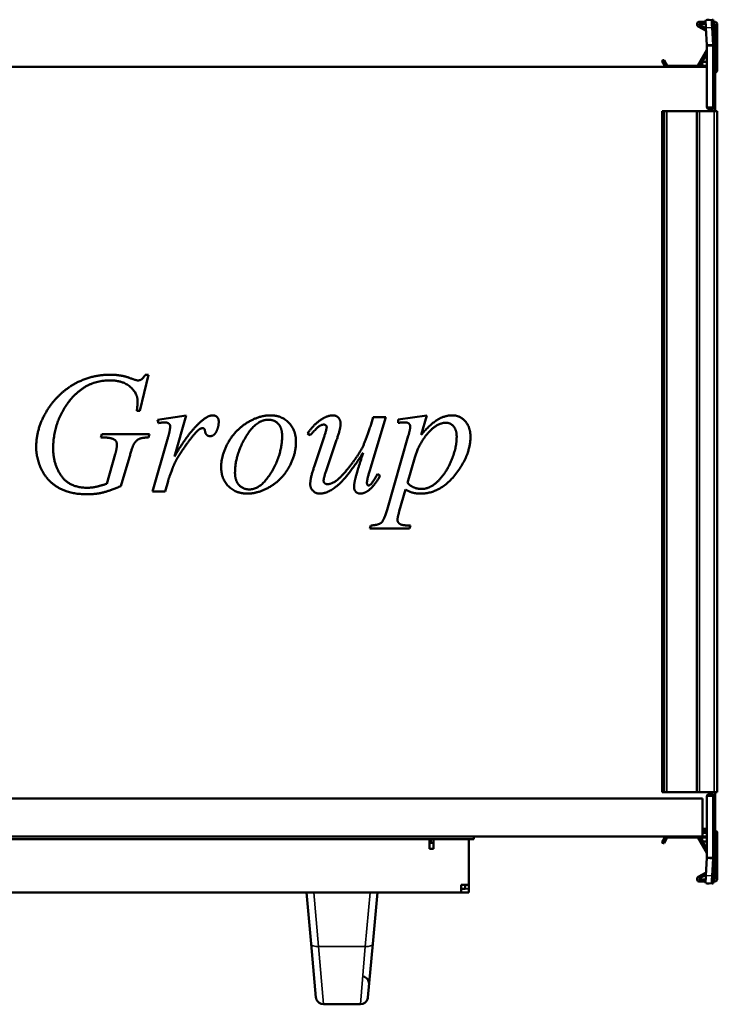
# Model space of a CAD drawing. Header units: millimetres. Extents: x 348 to 912, y 252 to 639.
# Tile 2 of 2: x 638 to 912, y 252 to 639. Entities that reach past the tile are written whole.
import ezdxf

# ---------------------------------------------------------------- set-up
doc = ezdxf.new("R2010")
doc.units = ezdxf.units.MM
doc.header["$LTSCALE"] = 3
doc.layers.add('Widoczne (ISO)', color=7, linetype='Continuous', lineweight=50)
doc.layers.add('Widoczne wąskie (ISO)', color=7, linetype='Continuous', lineweight=35)

msp = doc.modelspace()

# ---------------------------------------------------------------- linework, layer by layer
at = {"layer": 'Widoczne (ISO)'}
for p, q in [((904.8, 636.6), (907.85, 634.83)), ((907.79, 635.79), (905.2, 637.29)), ((907.7, 638.46), (905.3, 638.46)), ((905.3, 637.66), (907.7, 637.66)), ((910.26, 639.23), (907.77, 639.08)), ((907.77, 636.08), (908.2, 629.17)), ((908.2, 639.16), (909.08, 639.16)), ((910.26, 639.23), (910.69, 639.25)), ((910.69, 629.32), (910.26, 636.23)), ((910.7, 639.16), (910.7, 629.09)), ((911.1, 638.46), (910.7, 638.46)), ((911.2, 637.66), (910.7, 637.66)), ((911.5, 637.66), (911.2, 637.66)), ((911.5, 637.66), (911.5, 625.66)), ((912.3, 619.46), (912.3, 637.26)), ((908.2, 629.17), (909.3, 629.24)), ((909.3, 629.09), (908.2, 629.09)), ((908.2, 629.09), (908.2, 604.87)), ((909.3, 629.24), (910.69, 629.32)), ((910.7, 629.09), (909.3, 629.09)), ((910.7, 604.86), (910.7, 629.09)), ((908.17, 627.32), (904.62, 621.16)), ((905.31, 620.76), (908.2, 625.77)), ((910.78, 624.93), (910.7, 625.15)), ((911.5, 625.16), (911.2, 625.16)), ((911.5, 625.66), (911.5, 625.16)), ((911.5, 625.16), (911.5, 622.1)), ((908.2, 620.76), (351.8, 620.76)), ((890.63, 622.89), (891.86, 620.76)), ((891.05, 623.36), (890.7, 623.16)), ((892.55, 621.16), (891.32, 623.29)), ((904.44, 621.06), (892.72, 621.06)), ((908.2, 622.66), (907.1, 622.66)), ((907.1, 621.06), (908.2, 621.06)), ((910.79, 621.06), (910.79, 621.06)), ((911.5, 620.76), (911.43, 620.76)), ((911.5, 622.1), (911.44, 622.08)), ((911.44, 622.05), (911.44, 622.05)), ((911.5, 620.86), (911.5, 620.76)), ((911.5, 617.76), (911.5, 620.76)), ((911.44, 617.66), (911.44, 604.86)), ((911.5, 617.76), (911.5, 604.66)), ((910.7, 604.86), (910.7, 604.16)), ((911.2, 604.66), (910.7, 604.66)), ((911.5, 604.66), (911.2, 604.66)), ((911.5, 604.66), (911.5, 604.16)), ((890.6, 603.26), (890.7, 603.26)), ((890.6, 335.26), (890.6, 603.26)), ((891.05, 603.26), (890.7, 603.26)), ((891.05, 603.26), (891.32, 603.26)), ((892.26, 603.26), (891.32, 603.26)), ((892.44, 603.26), (892.26, 603.26)), ((904.3, 603.26), (892.44, 603.26)), ((904.3, 603.26), (905.3, 603.26)), ((904.3, 335.26), (904.3, 603.26)), ((911.1, 603.26), (905.3, 603.26)), ((908.9, 604.17), (909, 604.17)), ((909, 604.16), (909, 604.17)), ((909, 604.16), (909, 603.26)), ((909, 604.16), (910.7, 604.16)), ((911.1, 603.26), (912.3, 603.26)), ((911.5, 604.16), (911.2, 604.16)), ((911.5, 603.26), (911.5, 604.16)), ((912.3, 335.26), (912.3, 603.26)), ((688.33, 499.54), (684.98, 485.35)), ((687.11, 499.54), (688.33, 499.54)), ((684.98, 485.35), (683.77, 485.35)), ((691.86, 481.71), (703.22, 483.54)), ((692.3, 480.49), (691.86, 481.71)), ((703.22, 483.54), (698.58, 467.4)), ((781.78, 482.77), (775.72, 462.7)), ((775.97, 480.01), (776.75, 482.77)), ((776.75, 482.77), (781.78, 482.77)), ((786.64, 481.85), (797.96, 483.54)), ((786.64, 480.57), (786.64, 481.85)), ((797.96, 483.54), (795.75, 475.9)), ((669.65, 474.83), (670.02, 476.12)), ((670.57, 474.83), (669.65, 474.83)), ((670.02, 476.12), (688.69, 476.12)), ((688.69, 476.12), (688.36, 474.83)), ((689.91, 453.51), (695.83, 474.13)), ((752, 475.71), (750.97, 476.45)), ((753.81, 464.1), (757.26, 474.35)), ((762.44, 473.88), (758.81, 463.29)), ((782.26, 446.41), (790.64, 475.49)), ((671.97, 456.63), (675.24, 468.21)), ((680.83, 467.07), (677.52, 455.71)), ((793.18, 466.93), (790.35, 457)), ((696.05, 457.7), (694.98, 453.51)), ((778.55, 460.49), (779.54, 459.72)), ((694.98, 453.51), (689.91, 453.51)), ((789.58, 454.35), (787.11, 445.79)), ((775.5, 438.99), (775.83, 440.2)), ((791.12, 438.99), (775.5, 438.99)), ((791.45, 440.2), (791.12, 438.99)), ((890.7, 335.26), (890.6, 335.26)), ((890.7, 335.26), (891.05, 335.26)), ((891.32, 335.26), (891.05, 335.26)), ((891.32, 335.26), (892.26, 335.26)), ((892.26, 335.26), (892.44, 335.26)), ((892.44, 335.26), (904.3, 335.26)), ((905.3, 335.26), (904.3, 335.26)), ((905.3, 335.26), (911.1, 335.26)), ((908.2, 333.65), (908.2, 309.44)), ((909, 334.35), (908.9, 334.35)), ((909, 335.26), (909, 334.36)), ((909, 334.35), (909, 334.36)), ((910.7, 334.36), (909, 334.36)), ((910.7, 334.36), (910.7, 333.66)), ((910.7, 333.86), (911.2, 333.86)), ((910.7, 309.44), (910.7, 333.66)), ((912.3, 335.26), (911.1, 335.26)), ((911.5, 334.36), (911.2, 334.36)), ((911.5, 333.86), (911.2, 333.86)), ((911.44, 333.66), (911.44, 320.86)), ((911.5, 334.36), (911.5, 335.26)), ((911.5, 334.36), (911.5, 333.86)), ((911.5, 333.86), (911.5, 320.76)), ((353.5, 332.76), (906.5, 332.76)), ((906.5, 332.76), (906.5, 320.76)), ((906.5, 317.76), (353.5, 317.76)), ((816.5, 316.76), (816.5, 317.76)), ((890.63, 315.63), (891.86, 317.76)), ((905.31, 317.76), (908.2, 312.76)), ((908.2, 320.76), (906.5, 320.76)), ((906.5, 320.76), (906.5, 317.76)), ((906.5, 320.06), (908.2, 320.06)), ((906.5, 319.26), (908.2, 319.26)), ((908.2, 317.76), (906.5, 317.76)), ((910.78, 319.26), (910.78, 319.26)), ((911.43, 319.26), (911.5, 319.26)), ((911.5, 317.76), (911.43, 317.76)), ((911.5, 320.76), (911.44, 320.76)), ((911.5, 317.76), (911.5, 319.26)), ((911.5, 317.66), (911.5, 317.76)), ((912.3, 319.06), (912.3, 301.26)), ((816.5, 316.76), (392.5, 316.76)), ((799, 316.76), (799, 313.76)), ((799.5, 315.26), (799.5, 316.76)), ((799.5, 315.26), (800.5, 315.26)), ((800.5, 316.76), (800.5, 313.01)), ((814.5, 298.76), (814.5, 316.76)), ((891.05, 315.16), (890.7, 315.36)), ((892.55, 317.36), (891.32, 315.23)), ((904.44, 317.46), (892.72, 317.46)), ((908.17, 311.2), (904.62, 317.36)), ((907.1, 317.46), (908.2, 317.46)), ((908.2, 315.86), (907.1, 315.86)), ((911.44, 316.47), (911.44, 316.47)), ((911.44, 316.44), (911.5, 316.42)), ((911.5, 316.42), (911.5, 313.36)), ((799, 313.01), (799, 313.76)), ((800.5, 313.01), (799, 313.01)), ((910.78, 313.59), (910.7, 313.37)), ((911.5, 313.36), (911.2, 313.36)), ((911.5, 313.36), (911.5, 312.86)), ((911.5, 312.86), (911.5, 300.86)), ((908.2, 309.35), (907.77, 302.44)), ((908.2, 309.44), (909.3, 309.44)), ((909.3, 309.29), (908.2, 309.35)), ((909.3, 309.44), (910.7, 309.44)), ((910.69, 309.2), (909.3, 309.29)), ((910.26, 302.29), (910.69, 309.2)), ((910.7, 309.44), (910.7, 299.36)), ((904.8, 301.93), (907.85, 303.69)), ((907.79, 302.73), (905.2, 301.23)), ((811.5, 298.76), (811.5, 295.76)), ((811.5, 298.76), (814.5, 298.76)), ((813, 297.26), (813, 298.76)), ((814.5, 295.76), (814.5, 298.76)), ((905.3, 300.86), (907.7, 300.86)), ((907.7, 300.06), (905.3, 300.06)), ((910.26, 299.29), (907.77, 299.44)), ((909.08, 299.36), (908.2, 299.36)), ((910.69, 299.27), (910.26, 299.29)), ((910.7, 300.86), (911.2, 300.86)), ((911.1, 300.06), (910.7, 300.06)), ((911.5, 300.86), (911.2, 300.86)), ((811.5, 295.76), (397.5, 295.76)), ((750.5, 295.76), (752.34, 275.55)), ((776.66, 275.55), (778.5, 295.76)), ((811.5, 297.26), (813, 297.26)), ((811.5, 295.76), (814.5, 295.76)), ((754.25, 254.49), (752.34, 275.55)), ((776.66, 275.55), (774.75, 254.49)), ((757.24, 251.76), (771.76, 251.76))]:
    msp.add_line(p, q, dxfattribs=at)
for centre, radius, start, end in [((905.3, 637.46), 1, 90, 240), ((905.3, 637.46), 0.2, 90, 240), ((911.1, 637.26), 1.2, 0, 90), ((908, 627.42), 0.2, 330, 0), ((911.2, 625.66), 0.5, 180, 270), ((899.5, 620.82), 12, 5.8625, 20), ((890.8, 622.99), 0.2, 120, 210), ((891.15, 623.19), 0.2, 30, 120), ((892.72, 621.26), 0.2, 210, 270), ((904.44, 621.26), 0.2, 270, 330), ((907.1, 621.86), 0.8, 90, 270), ((911.3, 620.86), 0.2, 0, 51.1445), ((911.3, 619.46), 1, 281.537, 0), ((908.9, 604.87), 0.7, 180, 180.8185), ((911.2, 604.66), 0.5, 180, 270), ((908.9, 333.65), 0.7, 179.1815, 180), ((911.2, 333.86), 0.5, 90, 180), ((911.3, 319.06), 1, 0, 82.1312), ((890.8, 315.53), 0.2, 150, 240), ((891.15, 315.33), 0.2, 240, 330), ((892.72, 317.26), 0.2, 90, 150), ((904.44, 317.26), 0.2, 30, 90), ((907.1, 316.66), 0.8, 90, 270), ((899.5, 317.7), 12, 340, 354.1375), ((911.3, 317.66), 0.2, 308.8292, 0), ((908, 311.1), 0.2, 0, 30), ((911.2, 312.86), 0.5, 90, 180), ((905.3, 301.06), 1, 120, 270), ((905.3, 301.06), 0.2, 120, 270), ((911.1, 301.26), 1.2, 270, 0), ((757.24, 254.76), 3, 185.1944, 199.4712), ((757.24, 254.76), 3, 199.4712, 270), ((771.76, 254.76), 3, 270, 340.5288), ((771.76, 254.76), 3, 340.5288, 354.8056)]:
    msp.add_arc(centre, radius, start, end, dxfattribs=at)
for centre, major_axis, start_param, end_param in [((907.96, 636.09), (-0.19, 2.99), 0, 1.56889), ((910.45, 636.24), (-0.19, 2.99), 6.281279, 7.852075), ((907.96, 302.44), (-0.19, -2.99), 4.714295, 6.283185), ((910.45, 302.28), (-0.19, -2.99), 4.714295, 6.285092)]:
    msp.add_ellipse(centre, major_axis=major_axis, ratio=0.061628, start_param=start_param, end_param=end_param, dxfattribs=at)
for points, knots in [([(908.2, 639.11), (908.2, 639.11), (908.2, 639.11), (908.2, 639.11), (908.2, 639.12), (908.2, 639.12), (908.2, 639.12), (908.2, 639.13), (908.2, 639.13), (908.2, 639.13), (908.2, 639.14), (908.2, 639.14), (908.2, 639.14), (908.2, 639.14), (908.2, 639.15), (908.2, 639.15), (908.2, 639.15), (908.2, 639.16), (908.2, 639.16)], [0.002049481, 0.002049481, 0.002049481, 0.002049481, 0.00300249, 0.00300249, 0.00300249, 0.004503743, 0.004503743, 0.004503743, 0.006004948, 0.006004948, 0.006004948, 0.007506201, 0.007506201, 0.007506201, 0.009007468, 0.009007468, 0.009007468, 0.010508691, 0.010508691, 0.010508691, 0.010508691]), ([(910.7, 639.16), (910.7, 639.18), (910.7, 639.19), (910.7, 639.22), (910.69, 639.23), (910.69, 639.25)], [0, 0, 0, 0, 0.01249515, 0.01249515, 0.0249903, 0.0249903, 0.0249903, 0.0249903]), ([(908.2, 629.09), (908.2, 629.09), (908.2, 629.09), (908.2, 629.1), (908.2, 629.1), (908.2, 629.11), (908.2, 629.11), (908.2, 629.11), (908.2, 629.12), (908.2, 629.12), (908.2, 629.13), (908.2, 629.13), (908.2, 629.13), (908.2, 629.14), (908.2, 629.14), (908.2, 629.14), (908.2, 629.15), (908.2, 629.15), (908.2, 629.16), (908.2, 629.16), (908.2, 629.16), (908.2, 629.17)], [0, 0, 0, 0, 0.00150122, 0.00150122, 0.00150122, 0.00300249, 0.00300249, 0.00300249, 0.00450374, 0.00450374, 0.00450374, 0.00600495, 0.00600495, 0.00600495, 0.0075062, 0.0075062, 0.0075062, 0.00900747, 0.00900747, 0.00900747, 0.01050869, 0.01050869, 0.01050869, 0.01050869]), ([(910.69, 629.32), (910.69, 629.28), (910.7, 629.24), (910.7, 629.17), (910.7, 629.13), (910.7, 629.09)], [0, 0, 0, 0, 0.01249515, 0.01249515, 0.0249903, 0.0249903, 0.0249903, 0.0249903]), ([(911.44, 618.32), (911.43, 618.78), (911.43, 619.23), (911.43, 620.13), (911.43, 620.55), (911.43, 621.26), (911.43, 621.54), (911.43, 621.92), (911.43, 622.03), (911.44, 622.05)], [0.0000002, 0.0000002, 0.0000002, 0.0000002, 0.138614, 0.138614, 0.2902546, 0.2902546, 0.4411619, 0.4411619, 0.5810662, 0.5810662, 0.5810662, 0.5810662]), ([(911.44, 622.05), (911.44, 622.05), (911.44, 622.05), (911.44, 622.05), (911.44, 622.05), (911.44, 622.05)], [-0.01558465, -0.01558465, -0.01558465, -0.01558465, -0.00779233, -0.00779233, 0, 0, 0, 0]), ([(911.44, 618.16), (911.44, 618.19), (911.44, 618.21), (911.44, 618.26), (911.44, 618.29), (911.44, 618.32)], [0.00000127, 0.00000127, 0.00000127, 0.00000127, 0.0077936, 0.0077936, 0.01558592, 0.01558592, 0.01558592, 0.01558592]), ([(911.44, 618.16), (911.44, 618.08), (911.44, 617.99), (911.44, 617.83), (911.44, 617.74), (911.44, 617.66)], [0.00000127, 0.00000127, 0.00000127, 0.00000127, 0.02497637, 0.02497637, 0.04995171, 0.04995171, 0.04995171, 0.04995171]), ([(908.2, 604.86), (908.2, 604.84), (908.2, 604.81), (908.21, 604.74), (908.22, 604.7), (908.26, 604.57), (908.3, 604.5), (908.42, 604.34), (908.52, 604.28), (908.65, 604.21), (908.7, 604.2), (908.77, 604.18), (908.79, 604.18), (908.83, 604.17), (908.84, 604.17), (908.87, 604.17), (908.88, 604.17), (908.9, 604.17)], [0.902894, 0.902894, 0.902894, 0.902894, 0.9101665, 0.9101665, 0.9233252, 0.9233252, 0.9496425, 0.9496425, 0.9912814, 0.9912814, 1.0121009, 1.0121009, 1.0225106, 1.0225106, 1.0277154, 1.0277154, 1.0329203, 1.0329203, 1.0329203, 1.0329203]), ([(908.9, 334.35), (908.88, 334.35), (908.87, 334.35), (908.84, 334.35), (908.83, 334.35), (908.79, 334.34), (908.77, 334.34), (908.7, 334.32), (908.65, 334.31), (908.52, 334.24), (908.42, 334.18), (908.3, 334.02), (908.26, 333.95), (908.22, 333.82), (908.21, 333.78), (908.2, 333.71), (908.2, 333.69), (908.2, 333.66)], [0.5164602, 0.5164602, 0.5164602, 0.5164602, 0.521665, 0.521665, 0.5268699, 0.5268699, 0.5372796, 0.5372796, 0.558099, 0.558099, 0.5997379, 0.5997379, 0.6260553, 0.6260553, 0.6392139, 0.6392139, 0.6464865, 0.6464865, 0.6464865, 0.6464865]), ([(911.44, 316.48), (911.43, 316.5), (911.43, 316.6), (911.43, 316.97), (911.43, 317.26), (911.43, 317.97), (911.43, 318.39), (911.43, 319.28), (911.43, 319.74), (911.44, 320.21)], [0.0000002, 0.0000002, 0.0000002, 0.0000002, 0.138614, 0.138614, 0.2902546, 0.2902546, 0.4411619, 0.4411619, 0.5810662, 0.5810662, 0.5810662, 0.5810662]), ([(911.44, 320.86), (911.44, 320.78), (911.44, 320.69), (911.44, 320.53), (911.44, 320.44), (911.44, 320.36)], [0, 0, 0, 0, 0.02497584, 0.02497584, 0.04995141, 0.04995141, 0.04995141, 0.04995141]), ([(911.44, 320.36), (911.44, 320.34), (911.44, 320.31), (911.44, 320.26), (911.44, 320.23), (911.44, 320.21)], [-0.01558465, -0.01558465, -0.01558465, -0.01558465, -0.00779233, -0.00779233, 0, 0, 0, 0]), ([(911.44, 316.47), (911.44, 316.47), (911.44, 316.47), (911.44, 316.47), (911.44, 316.48), (911.44, 316.48)], [0.00000127, 0.00000127, 0.00000127, 0.00000127, 0.0077936, 0.0077936, 0.01558592, 0.01558592, 0.01558592, 0.01558592]), ([(908.2, 309.35), (908.2, 309.36), (908.2, 309.36), (908.2, 309.37), (908.2, 309.37), (908.2, 309.37), (908.2, 309.38), (908.2, 309.38), (908.2, 309.39), (908.2, 309.39), (908.2, 309.39), (908.2, 309.4), (908.2, 309.4), (908.2, 309.4), (908.2, 309.41), (908.2, 309.41), (908.2, 309.42), (908.2, 309.42), (908.2, 309.42), (908.2, 309.43), (908.2, 309.43), (908.2, 309.44)], [0, 0, 0, 0, 0.00150122, 0.00150122, 0.00150122, 0.00300249, 0.00300249, 0.00300249, 0.00450374, 0.00450374, 0.00450374, 0.00600495, 0.00600495, 0.00600495, 0.0075062, 0.0075062, 0.0075062, 0.00900747, 0.00900747, 0.00900747, 0.01050869, 0.01050869, 0.01050869, 0.01050869]), ([(910.7, 309.44), (910.7, 309.4), (910.7, 309.36), (910.7, 309.28), (910.69, 309.24), (910.69, 309.2)], [0, 0, 0, 0, 0.01249515, 0.01249515, 0.0249903, 0.0249903, 0.0249903, 0.0249903]), ([(908.2, 299.36), (908.2, 299.36), (908.2, 299.37), (908.2, 299.37), (908.2, 299.37), (908.2, 299.38), (908.2, 299.38), (908.2, 299.38), (908.2, 299.39), (908.2, 299.39), (908.2, 299.39), (908.2, 299.4), (908.2, 299.4), (908.2, 299.4), (908.2, 299.41), (908.2, 299.41), (908.2, 299.41), (908.2, 299.41), (908.2, 299.42)], [0, 0, 0, 0, 0.001501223, 0.001501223, 0.001501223, 0.00300249, 0.00300249, 0.00300249, 0.004503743, 0.004503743, 0.004503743, 0.006004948, 0.006004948, 0.006004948, 0.007506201, 0.007506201, 0.007506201, 0.00845921, 0.00845921, 0.00845921, 0.00845921]), ([(910.69, 299.27), (910.69, 299.29), (910.7, 299.3), (910.7, 299.33), (910.7, 299.35), (910.7, 299.36)], [0, 0, 0, 0, 0.01249515, 0.01249515, 0.0249903, 0.0249903, 0.0249903, 0.0249903]), ([(775.3, 260.62), (775.27, 260.25), (775.25, 259.97), (775.22, 259.68), (775.21, 259.61), (775.21, 259.54), (775.21, 259.52), (775.2, 259.5), (775.2, 259.5), (775.2, 259.5), (775.2, 259.49), (775.2, 259.49), (775.2, 259.49), (775.2, 259.49), (775.2, 259.49), (775.2, 259.49), (775.2, 259.49), (775.2, 259.49), (775.2, 259.49), (775.2, 259.49), (775.2, 259.49), (775.2, 259.49), (775.2, 259.49), (775.2, 259.49), (775.2, 259.49), (775.2, 259.49), (775.2, 259.49), (775.2, 259.49), (775.2, 259.49), (775.2, 259.5), (775.2, 259.5), (775.22, 259.64), (775.22, 259.77), (775.2, 260.22), (775.13, 260.55), (774.9, 261.14), (774.73, 261.43), (774.32, 261.92), (774.08, 262.14), (773.54, 262.47), (773.24, 262.6), (772.85, 262.69), (772.77, 262.71), (772.68, 262.73)], [0, 0, 0, 0, 0.373311, 0.373311, 0.563866, 0.563866, 0.659633, 0.659633, 0.707574, 0.707574, 0.73155, 0.73155, 0.743538, 0.743538, 0.749531, 0.749531, 0.752528, 0.752528, 0.754026, 0.754026, 0.754775, 0.754775, 0.755149, 0.755149, 0.755456, 0.755456, 0.755494, 0.755494, 0.755518, 0.755518, 0.757379, 0.757379, 0.796743, 0.796743, 0.893017, 0.893017, 0.98889, 0.98889, 1.084658, 1.084658, 1.179044, 1.179044, 1.205123, 1.205123, 1.205123, 1.205123])]:
    msp.add_open_spline(points, degree=3, knots=knots, dxfattribs=at)
for points, degree in [([(911.43, 620.91), (911.43, 620.86), (911.43, 620.81), (911.43, 620.76)], 3), ([(911.44, 604.86), (911.44, 604.8), (911.44, 604.73), (911.44, 604.66)], 3), ([(644.14, 470.93), (644.14, 476.78), (649.03, 487.29), (656.38, 494.57), (660.68, 496.67)], 2), ([(673.14, 497.29), (662.7, 497.29), (656.08, 487.63)], 2), ([(660.68, 496.67), (666.64, 499.54), (673.14, 499.54)], 2), ([(673.14, 499.54), (677.96, 499.54), (681.89, 497.92)], 2), ([(684.06, 489.02), (684.06, 492.29), (678.25, 497.29), (673.14, 497.29)], 2), ([(681.89, 497.92), (683.47, 497.29), (684.21, 497.29)], 2), ([(684.21, 497.29), (685.02, 497.29), (686.19, 498.07), (687.11, 499.54)], 2), ([(683.77, 485.35), (684.06, 487.85), (684.06, 489.02)], 2), ([(656.08, 487.63), (650.83, 479.98), (650.83, 470.49)], 2), ([(694.72, 480.79), (694.06, 480.79), (692.3, 480.49)], 2), ([(696.42, 480.27), (695.75, 480.79), (694.72, 480.79)], 2), ([(698.58, 467.4), (704.47, 477.33), (709.21, 481.3)], 2), ([(709.21, 481.3), (711.93, 483.54), (713.62, 483.54)], 2), ([(713.62, 483.54), (714.72, 483.54), (716.01, 482.26), (716.01, 481.01)], 2), ([(716.01, 481.01), (716.01, 478.84), (714.87, 476.85)], 2), ([(716.97, 463.14), (716.97, 468.03), (722.59, 477.85), (731.97, 483.54), (736.34, 483.54)], 2), ([(735.53, 481.82), (730.64, 481.82), (722.41, 467.85), (722.41, 460.97)], 2), ([(740.97, 475.46), (740.97, 478.54), (737.96, 481.82), (735.53, 481.82)], 2), ([(736.34, 483.54), (740.75, 483.54), (746.42, 477.77), (746.42, 473.18)], 2), ([(750.97, 476.45), (753.69, 480.31), (756.71, 482.11)], 2), ([(756.71, 482.11), (759.03, 483.54), (760.97, 483.54)], 2), ([(760.97, 483.54), (762.3, 483.54), (763.99, 481.67), (763.99, 480.24)], 2), ([(789.32, 480.79), (788.36, 480.79), (786.64, 480.57)], 2), ([(791.42, 478.91), (791.42, 479.79), (790.39, 480.79), (789.32, 480.79)], 2), ([(805.57, 480.64), (801.93, 480.64), (794.8, 472.44), (793.18, 466.93)], 2), ([(795.75, 475.9), (799.36, 480.16), (805.02, 483.54), (808, 483.54)], 2), ([(809.69, 475.16), (809.69, 477.81), (807.22, 480.64), (805.57, 480.64)], 2), ([(808, 483.54), (810.94, 483.54), (815.13, 478.88), (815.13, 475.13)], 2), ([(695.83, 474.13), (696.89, 477.74), (696.89, 479.24)], 2), ([(696.89, 479.24), (696.89, 479.87), (696.42, 480.27)], 2), ([(708.62, 478.21), (707.74, 477.74), (706.01, 475.6)], 2), ([(709.69, 478.47), (709.1, 478.47), (708.62, 478.21)], 2), ([(710.31, 478.21), (710.06, 478.47), (709.69, 478.47)], 2), ([(710.61, 477.37), (710.53, 477.99), (710.31, 478.21)], 2), ([(712.59, 475.35), (711.82, 475.35), (710.75, 476.34), (710.61, 477.37)], 2), ([(714.87, 476.85), (714.1, 475.35), (712.59, 475.35)], 2), ([(757.44, 479.9), (756.6, 479.9), (754.94, 478.91), (752, 475.71)], 2), ([(757.26, 474.35), (758.51, 478.03), (758.51, 478.95)], 2), ([(758.51, 478.95), (758.51, 479.32), (757.85, 479.9), (757.44, 479.9)], 2), ([(758.88, 456.45), (760.02, 456.45), (763.69, 458.62), (769.8, 466.19), (773.77, 472.81), (775.97, 480.01)], 2), ([(763.99, 480.24), (763.99, 478.43), (762.44, 473.88)], 2), ([(790.64, 475.49), (791.42, 478.25), (791.42, 478.91)], 2), ([(675.09, 473.88), (673.69, 474.83), (670.57, 474.83)], 2), ([(675.94, 472.04), (675.94, 473.25), (675.09, 473.88)], 2), ([(688.36, 474.83), (685.79, 474.79), (683.47, 473.65), (682.63, 472.29)], 2), ([(706.01, 475.6), (703.25, 472.37), (700.02, 467.18)], 2), ([(746.42, 473.18), (746.42, 468.18), (741.12, 458.43), (731.71, 452.74), (727.26, 452.74)], 2), ([(728.03, 454.39), (732.74, 454.39), (740.97, 468.29), (740.97, 475.46)], 2), ([(815.13, 475.13), (815.13, 467.81), (803.25, 452.74), (795.39, 452.74)], 2), ([(795.94, 454.57), (797.7, 454.57), (801.31, 456.49), (804.76, 460.27), (807.52, 465.2), (809.69, 471.89), (809.69, 475.16)], 2), ([(664.28, 452.48), (657.19, 452.48), (648.36, 457.81), (644.14, 466.6), (644.14, 470.93)], 2), ([(650.83, 470.49), (650.83, 464.21), (657.37, 455.05), (664.21, 455.05)], 2), ([(675.24, 468.21), (675.94, 470.6), (675.94, 472.04)], 2), ([(682.63, 472.29), (682.08, 471.41), (680.83, 467.07)], 2), ([(700.02, 467.18), (698.62, 464.98), (697.63, 462.22)], 2), ([(772.85, 468.84), (767, 459.61), (759.1, 452.74), (755.79, 452.74)], 2), ([(769.72, 458.32), (770.28, 460.6), (772.85, 468.84)], 2), ([(697.63, 462.22), (696.23, 458.47), (696.05, 457.7)], 2), ([(727.26, 452.74), (722.7, 452.74), (716.97, 458.54), (716.97, 463.14)], 2), ([(752.04, 456.45), (752.04, 458.95), (753.81, 464.1)], 2), ([(758.81, 463.29), (757.3, 458.99), (757.3, 457.85)], 2), ([(775.72, 462.7), (774.36, 458.21), (774.36, 457.04)], 2), ([(722.41, 460.97), (722.41, 457.81), (725.61, 454.39), (728.03, 454.39)], 2), ([(757.3, 457.85), (757.3, 457.18), (758.14, 456.45), (758.88, 456.45)], 2), ([(769.28, 455.35), (769.28, 456.49), (769.72, 458.32)], 2), ([(779.54, 459.72), (777.26, 455.68), (774.83, 453.88)], 2), ([(774.98, 455.97), (775.42, 455.97), (776.45, 456.93), (778.55, 460.49)], 2), ([(664.21, 455.05), (665.9, 455.05), (668.92, 455.64), (671.97, 456.63)], 2), ([(677.52, 455.71), (672.96, 453.76), (667.37, 452.48), (664.28, 452.48)], 2), ([(755.79, 452.74), (754.21, 452.74), (752.04, 454.83), (752.04, 456.45)], 2), ([(771.75, 452.74), (770.64, 452.74), (769.28, 454.21), (769.28, 455.35)], 2), ([(774.83, 453.88), (773.25, 452.74), (771.75, 452.74)], 2), ([(774.36, 457.04), (774.36, 456.49), (774.69, 455.97), (774.98, 455.97)], 2), ([(795.39, 452.74), (793.73, 452.74), (791.16, 453.43), (789.58, 454.35)], 2), ([(790.35, 457), (792.41, 454.57), (795.94, 454.57)], 2), ([(775.83, 440.2), (778.92, 440.35), (781.08, 442.18), (782.26, 446.41)], 2), ([(787.11, 445.79), (786.38, 443.29), (786.38, 442.51)], 2), ([(786.38, 442.51), (786.38, 441.78), (787.15, 440.75), (788.88, 440.2), (791.45, 440.2)], 2), ([(911.44, 333.86), (911.44, 333.8), (911.44, 333.73), (911.44, 333.66)], 3), ([(911.44, 320.21), (911.44, 320.15), (911.44, 320.1), (911.44, 320.05)], 3), ([(911.43, 317.62), (911.43, 317.58), (911.43, 317.54), (911.43, 317.51)], 3)]:
    msp.add_open_spline(points, degree=degree, dxfattribs=at)
at = {"layer": 'Widoczne wąskie (ISO)'}
for p, q in [((910.26, 636.23), (907.77, 636.08)), ((910.26, 639.23), (910.26, 639.23)), ((910.69, 629.32), (910.69, 639.25)), ((911.2, 625.66), (911.2, 637.66)), ((910.7, 625.66), (911.2, 625.66)), ((910.87, 624.66), (910.87, 624.66)), ((911.2, 625.16), (911.2, 625.66)), ((911.5, 625.66), (911.2, 625.66)), ((910.78, 617.66), (910.7, 617.66)), ((911.44, 617.66), (910.78, 617.66)), ((910.78, 617.66), (910.78, 604.66)), ((910.7, 604.86), (908.2, 604.86)), ((911.2, 604.16), (911.2, 604.66)), ((890.7, 335.26), (890.7, 603.26)), ((891.05, 335.26), (891.05, 603.26)), ((891.32, 335.26), (891.32, 603.26)), ((892.26, 335.26), (892.26, 603.26)), ((892.44, 335.26), (892.44, 603.26)), ((905.3, 335.26), (905.3, 603.26)), ((909.3, 603.26), (909.3, 604.16)), ((911.1, 335.26), (911.1, 603.26)), ((908.2, 333.66), (910.7, 333.66)), ((909.3, 334.36), (909.3, 335.26)), ((910.78, 333.86), (910.78, 320.86)), ((911.2, 333.86), (911.2, 334.36)), ((910.78, 320.86), (910.7, 320.86)), ((910.78, 320.86), (911.44, 320.86)), ((911.2, 312.86), (910.7, 312.86)), ((910.87, 313.86), (910.87, 313.86)), ((911.2, 312.86), (911.2, 313.36)), ((911.2, 300.86), (911.2, 312.86)), ((911.5, 312.86), (911.2, 312.86)), ((910.69, 299.27), (910.69, 309.2)), ((910.26, 302.29), (907.77, 302.44)), ((910.26, 299.29), (910.26, 299.29)), ((755.32, 274.53), (753.39, 295.76)), ((775.61, 295.76), (773.68, 274.53)), ((813, 297.26), (814.1, 297.26)), ((755.32, 274.53), (757.24, 251.76)), ((755.32, 274.53), (773.68, 274.53)), ((771.76, 251.76), (773.68, 274.53))]:
    msp.add_line(p, q, dxfattribs=at)
for centre, major_axis, ratio, start_param, end_param in [((910.85, 619.79), (0.07, -5.14), 0.000062, 3.141592, 3.334197), ((899.51, 620.78), (11.99, 0.38), 0.984885, 0.075022, 0.317808), ((899.51, 618.16), (12, -0.07), 0.173121, 0.107203, 0.349989), ((910.85, 617.66), (0, -6.01), 0.012225, 4.519998, 4.712603), ((910.85, 320.86), (0, -6.01), 0.012226, 4.712175, 4.90478), ((899.51, 320.36), (12, 0.07), 0.173121, 5.933196, 6.175982), ((899.51, 317.74), (11.99, -0.38), 0.984885, 5.965377, 6.208164), ((910.85, 318.74), (0.07, 5.14), 0.000062, 2.948989, 3.141593), ((755.32, 275.82), (-2.99, -0.27), 0.429287, 0, 1.53179), ((773.68, 275.82), (2.99, -0.27), 0.429287, 4.751395, 6.283185)]:
    msp.add_ellipse(centre, major_axis=major_axis, ratio=ratio, start_param=start_param, end_param=end_param, dxfattribs=at)
for points, knots in [([(910.78, 624.83), (910.79, 624.62), (910.79, 623.97), (910.79, 622.94), (910.79, 622.78)], [-0.1965799, -0.1965799, -0.1965799, -0.1965799, -0.0284018, -0.0000125, -0.0000125, -0.0000125, -0.0000125]), ([(910.79, 622.78), (910.79, 622.32), (910.79, 621.11), (910.78, 619.67), (910.78, 618.81)], [-0.0000125, -0.0000125, -0.0000125, -0.0000125, 0.083717, 0.1958357, 0.1958357, 0.1958357, 0.1958357]), ([(910.78, 319.71), (910.79, 318.43), (910.79, 317.02), (910.79, 315.89), (910.79, 315.74)], [-0.1965799, -0.1965799, -0.1965799, -0.1965799, -0.0284018, -0.0000125, -0.0000125, -0.0000125, -0.0000125]), ([(910.79, 315.74), (910.79, 315.28), (910.79, 314.35), (910.78, 313.83), (910.78, 313.69)], [-0.0000125, -0.0000125, -0.0000125, -0.0000125, 0.083717, 0.1958357, 0.1958357, 0.1958357, 0.1958357])]:
    msp.add_open_spline(points, degree=3, knots=knots, dxfattribs=at)

doc.saveas('drawing.dxf')
